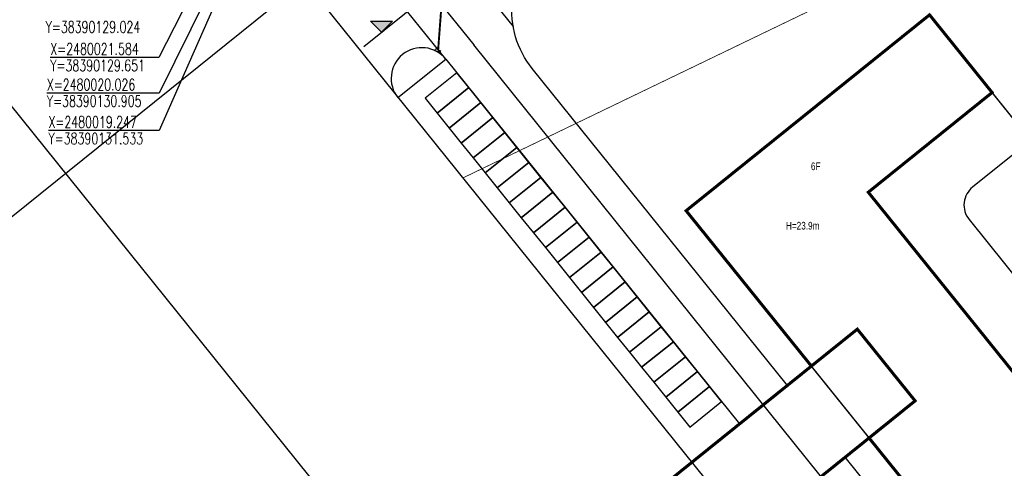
# Model space of a CAD drawing. Extents: x 38389316 to 38392219, y 2477539 to 2480586.
# Tile 12 of 43: x 38390102 to 38390230, y 2478270 to 2478328. Entities that reach past the tile are written whole.
import ezdxf

# ---------------------------------------------------------------- set-up
doc = ezdxf.new("R2010")
doc.units = 0
doc.header["$LTSCALE"] = 1000
doc.header["$MEASUREMENT"] = 0
for name, pattern in [('CENTER2', [1.125, 0.75, -0.125, 0.125, -0.125]), ('DASH', [0.35, 0.25, -0.1]), ('PHANTOM2', [1.25, 0.625, -0.125, 0.125, -0.125, 0.125, -0.125])]:
    doc.linetypes.add(name, pattern=pattern)
doc.layers.get('0').update_dxf_attribs({"linetype": 'CONTINUOUS'})
for name, color, linetype in [('DIM_ELEV', 8, 'CONTINUOUS'), ('PIPE-雨水', 9, 'CONTINUOUS'), ('TWT_COOR', 3, 'CONTINUOUS'), ('u-road', 4, 'CONTINUOUS'), ('U_室外车位', 3, 'CONTINUOUS'), ('XG-雨水井', 2, 'CONTINUOUS'), ('YD_地块界线', 7, 'CONTINUOUS'), ('建筑', 31, 'CONTINUOUS'), ('文字', 7, 'CONTINUOUS'), ('用地界线', 8, 'CONTINUOUS'), ('路中线', 7, 'CENTER2'), ('远期建筑', 141, 'CONTINUOUS'), ('道路', 33, 'CONTINUOUS')]:
    doc.layers.add(name, color=color, linetype=linetype)
doc.styles.add('_TCH_DIM', font='SIMPLEX', dxfattribs={"bigfont": 'GBCBIG'})
doc.styles.add('中等线体', font='txt', dxfattribs={"width": 0.8})

# ---------------------------------------------------------------- blocks, each defined once
blk = doc.blocks.new('hyvahavb')
at = {"layer": 'DIM_ELEV'}
blk.add_hatch(color=8, dxfattribs=at).paths.add_polyline_path([(-173.18, -4360.83), (-182.18, -4351.83), (-164.18, -4351.83)])
at = {"layer": 'DIM_ELEV', "color": 8}
for p, q in [((-173.18, -4360.83), (-182.18, -4351.83)), ((-182.18, -4351.83), (-164.18, -4351.83)), ((-173.18, -4360.83), (-164.18, -4351.83))]:
    blk.add_line(p, q, dxfattribs=at)
blk = doc.blocks.new('202210211F')
at = {"layer": 'u-road', "color": 8, "flags": 128}
for points in [[(38392541.61, 2482034.28), (38392508.38, 2482075.56, -0.414214), (38392510.2, 2482092.43), (38392576.37, 2482145.71, -0.206032), (38392585.51, 2482148.25, 0.100647), (38392596.65, 2482148.98, -0.298217), (38392609.15, 2482144.93), (38392657.34, 2482085.08, -0.414214), (38392655.51, 2482068.21), (38392646.17, 2482060.68)], [(38392646.92, 2482061.34, -0.020861), (38392646.17, 2482060.68), (38392579.18, 2482006.75, -0.414213), (38392562.31, 2482008.57), (38392549.14, 2482024.93)]]:
    blk.add_lwpolyline(points, format="xyb", dxfattribs=at)
for points in [[(38392497, 2482092.08), (38392505.9, 2482081.03)], [(38392497.12, 2482076.79), (38392489.6, 2482086.12)], [(38392490.88, 2482071.77), (38392497.12, 2482076.79)], [(38392497.12, 2482076.79), (38392535.38, 2482029.26)]]:
    blk.add_lwpolyline(points, dxfattribs=at)
at = {"layer": 'u-road', "color": 8}
blk.add_arc((38392494, 2482074.28), 4, 38.8365, 218.8365, dxfattribs=at)
at = {"layer": 'U_室外车位', "color": 8}
for points in [[(38392494.41, 2482071.7), (38392495.98, 2482069.75), (38392500.11, 2482073.08), (38392498.54, 2482075.02)], [(38392495.98, 2482069.75), (38392497.54, 2482067.81), (38392501.67, 2482071.13), (38392500.11, 2482073.08)], [(38392497.54, 2482067.81), (38392499.11, 2482065.86), (38392503.24, 2482069.18), (38392501.67, 2482071.13)], [(38392499.11, 2482065.86), (38392500.68, 2482063.91), (38392504.81, 2482067.23), (38392503.24, 2482069.18)], [(38392500.68, 2482063.91), (38392502.25, 2482061.96), (38392506.38, 2482065.29), (38392504.81, 2482067.23)], [(38392502.25, 2482061.96), (38392503.82, 2482060.02), (38392507.94, 2482063.34), (38392506.38, 2482065.29)], [(38392503.82, 2482060.02), (38392505.38, 2482058.07), (38392509.51, 2482061.39), (38392507.94, 2482063.34)], [(38392505.38, 2482058.07), (38392506.95, 2482056.12), (38392511.08, 2482059.45), (38392509.51, 2482061.39)], [(38392506.95, 2482056.12), (38392508.52, 2482054.17), (38392512.65, 2482057.5), (38392511.08, 2482059.45)], [(38392508.52, 2482054.17), (38392510.09, 2482052.23), (38392514.22, 2482055.55), (38392512.65, 2482057.5)], [(38392510.09, 2482052.23), (38392511.65, 2482050.28), (38392515.78, 2482053.6), (38392514.22, 2482055.55)], [(38392511.65, 2482050.28), (38392513.22, 2482048.33), (38392517.35, 2482051.66), (38392515.78, 2482053.6)], [(38392513.22, 2482048.33), (38392514.79, 2482046.38), (38392518.92, 2482049.71), (38392517.35, 2482051.66)], [(38392514.79, 2482046.38), (38392516.36, 2482044.44), (38392520.49, 2482047.76), (38392518.92, 2482049.71)], [(38392516.36, 2482044.44), (38392517.93, 2482042.49), (38392522.05, 2482045.81), (38392520.49, 2482047.76)], [(38392517.93, 2482042.49), (38392519.49, 2482040.54), (38392523.62, 2482043.87), (38392522.05, 2482045.81)], [(38392519.49, 2482040.54), (38392521.06, 2482038.6), (38392525.19, 2482041.92), (38392523.62, 2482043.87)], [(38392521.06, 2482038.6), (38392522.63, 2482036.65), (38392526.76, 2482039.97), (38392525.19, 2482041.92)], [(38392522.63, 2482036.65), (38392524.2, 2482034.7), (38392528.32, 2482038.02), (38392526.76, 2482039.97)], [(38392524.2, 2482034.7), (38392525.76, 2482032.75), (38392529.89, 2482036.08), (38392528.32, 2482038.02)], [(38392525.76, 2482032.75), (38392527.33, 2482030.81), (38392531.46, 2482034.13), (38392529.89, 2482036.08)], [(38392527.33, 2482030.81), (38392528.9, 2482028.86), (38392533.03, 2482032.18), (38392531.46, 2482034.13)]]:
    blk.add_lwpolyline(points, close=True, dxfattribs=at)
at = {"layer": 'YD_地块界线', "color": 8, "flags": 128}
blk.add_lwpolyline([(38392320.46, 2482381.21, 0.499034), (38392301.64, 2482306.84), (38392690.02, 2481824.43)], format="xyb", dxfattribs=at)
blk.add_lwpolyline([(38392320.46, 2482381.21, 0.499034), (38392301.64, 2482306.84), (38392690.02, 2481824.43)], format="xyb", dxfattribs=at)
at = {"layer": '建筑', "color": 8, "linetype": 'DASH', "ltscale": 10, "const_width": 0.2, "flags": 128}
blk.add_lwpolyline([(38392560.13, 2482082.56), (38392599.63, 2482033.49), (38392567.93, 2482007.97), (38392528.44, 2482057.02)], close=True, dxfattribs=at)
at = {"layer": '用地界线', "color": 10, "linetype": 'PHANTOM2', "ltscale": 0.01, "const_width": 0.1, "flags": 128}
blk.add_lwpolyline([(38392305.52, 2482371.21), (38392321.63, 2482381.58), (38392379.24, 2482403.36), (38392436.74, 2482423.75), (38392489.81, 2482335.59), (38392508.89, 2482303.89), (38392565.19, 2482210.37), (38392566.94, 2482207.45), (38392565.45, 2482202.44), (38392566.37, 2482192.8), (38392567.82, 2482183.8), (38392570.38, 2482175.15), (38392574.06, 2482169.9), (38392578.09, 2482167.34), (38392581.45, 2482166.3), (38392584.81, 2482165.26), (38392588.91, 2482164.54), (38392593.23, 2482163.79), (38392608.93, 2482137.7), (38392619.95, 2482119.38), (38392615.44, 2482117.21), (38392560.95, 2482091.01), (38392527.47, 2482074.87), (38392506.25, 2482064.64), (38392501.85, 2482062.52), (38392499.32, 2482061.3), (38392446.8, 2482126.53), (38392433.48, 2482143.08), (38392400.48, 2482184.06), (38392302.84, 2482305.35), (38392301.7, 2482306.77), (38392293.82, 2482320.76), (38392291.13, 2482336.49), (38392291.23, 2482337), (38392292.75, 2482344.76), (38392294.86, 2482355.49), (38392297.13, 2482358.84), (38392299.24, 2482361.95)], close=True, dxfattribs=at)
at = {"layer": '路中线', "color": 8, "ltscale": 20, "flags": 128}
blk.add_lwpolyline([(38392932.22, 2481388.11, 0.047578), (38392670.98, 2481784.46), (38391967.67, 2482658.06)], format="xyb", dxfattribs=at)
at = {"layer": '路中线', "color": 8, "linetype": 'DASH', "ltscale": 4, "flags": 128}
blk.add_lwpolyline([(38392478.12, 2482314.07), (38392389.17, 2482242.77, 0.414296), (38392386.74, 2482220.27), (38392500.75, 2482078.65)], format="xyb", dxfattribs=at)
at = {"layer": '路中线', "color": 8, "ltscale": 20, "flags": 128}
blk.add_lwpolyline([(38392186.72, 2481851.91), (38392659.82, 2482232.79)], dxfattribs=at)
at = {"layer": '路中线', "color": 8, "linetype": 'DASH', "ltscale": 4, "flags": 128}
for points in [[(38392486.44, 2482078.44), (38392580.08, 2482153.83)], [(38392643.91, 2481900.83), (38392500.75, 2482078.65)]]:
    blk.add_lwpolyline(points, dxfattribs=at)
at = {"layer": '远期建筑', "color": 8, "ltscale": 5, "const_width": 0.4, "flags": 128}
blk.add_lwpolyline([(38392528.42, 2482057.04), (38392560.13, 2482082.56), (38392568.28, 2482072.44), (38392552.15, 2482059.45), (38392575.36, 2482030.63), (38392616.17, 2482063.49), (38392601.12, 2482082.19), (38392587.57, 2482071.28), (38392579.42, 2482081.4), (38392608.55, 2482104.86), (38392624.23, 2482085.38), (38392618.23, 2482080.55), (38392625.75, 2482071.21), (38392631.75, 2482076.04), (38392639.9, 2482065.91), (38392567.93, 2482007.97), (38392552.25, 2482027.44), (38392558.25, 2482032.27), (38392550.72, 2482041.61), (38392544.74, 2482036.8)], close=True, dxfattribs=at)
for points in [[(38392444.4, 2481956.02), (38392548.62, 2482039.92)], [(38392451.93, 2481946.67), (38392556.15, 2482030.57)]]:
    blk.add_lwpolyline(points, dxfattribs=at)
at = {"layer": '道路', "color": 8, "flags": 128}
blk.add_lwpolyline([(38392570.96, 2482064.32), (38392565.74, 2482060.12, 0.414214), (38392565.28, 2482055.9), (38392574.69, 2482044.22, 0.414214), (38392578.91, 2482043.76), (38392584.13, 2482047.96, 0.414214), (38392584.58, 2482052.18), (38392575.18, 2482063.87, 0.414214)], format="xyb", close=True, dxfattribs=at)
at = {"layer": 'DIM_ELEV', "color": 8, "xscale": 0.16, "yscale": 0.16, "zscale": 0.16}
blk.add_blockref('hyvahavb', (38392516.45, 2482778.03), dxfattribs=at)
at = {"layer": '文字', "color": 8, "style": '中等线体', "width": 0.8}
for s, p in [('6F', (38392544.68, 2482062.33)), ('H=23.9m', (38392541.42, 2482054.59))]:
    blk.add_text(s, height=1, rotation=360, dxfattribs=at).set_placement(p)

msp = doc.modelspace()

# ---------------------------------------------------------------- hatches: boundary and pattern name
at = {"layer": 'XG-雨水井'}
msp.add_hatch(color=256, dxfattribs=at).paths.add_polyline_path([(38390156.86, 2478324.13), (38390156.86, 2478324.13), (38390156.55, 2478324.29), (38390156.68, 2478324.55), (38390156.99, 2478324.39), (38390156.99, 2478324.39)])

# ---------------------------------------------------------------- linework, layer by layer
at = {"layer": 'PIPE-雨水', "const_width": 0.25}
msp.add_lwpolyline([(38390157.19, 2478331.37), (38390156.68, 2478324.55)], dxfattribs=at)
at = {"layer": 'TWT_COOR', "color": 3}
for p, q in [((38390129.65, 2478341.82), (38390120.29, 2478323.56)), ((38390131.53, 2478339.48), (38390120.33, 2478314.04)), ((38390130.91, 2478340.26), (38390120.34, 2478318.91)), ((38390120.29, 2478323.56), (38390106.16, 2478323.56)), ((38390120.34, 2478318.91), (38390105.71, 2478318.91)), ((38390120.33, 2478314.04), (38390105.92, 2478314.04))]:
    msp.add_line(p, q, dxfattribs=at)
at = {"layer": 'XG-雨水井'}
msp.add_lwpolyline([(38390156.99, 2478324.39), (38390156.86, 2478324.13), (38390156.86, 2478324.13), (38390156.24, 2478324.44), (38390156.37, 2478324.7), (38390156.99, 2478324.39)], close=True, dxfattribs=at)

# ---------------------------------------------------------------- block references
msp.add_blockref('202210211F', (-2339.44, -3753.46))

# ---------------------------------------------------------------- texts
at = {"layer": 'TWT_COOR', "color": 7, "style": '_TCH_DIM', "width": 0.705882}
for s, p in [('Y=38390129.024', (38390105.55, 2478326.77)), ('X=2480021.584', (38390106.16, 2478323.91)), ('Y=38390129.651', (38390106.16, 2478321.76)), ('X=2480020.026', (38390105.71, 2478319.26)), ('Y=38390130.905', (38390105.71, 2478317.11)), ('X=2480019.247', (38390105.92, 2478314.39)), ('Y=38390131.533', (38390105.92, 2478312.24))]:
    msp.add_text(s, height=1.4875, dxfattribs=at).set_placement(p)

doc.saveas('drawing.dxf')
